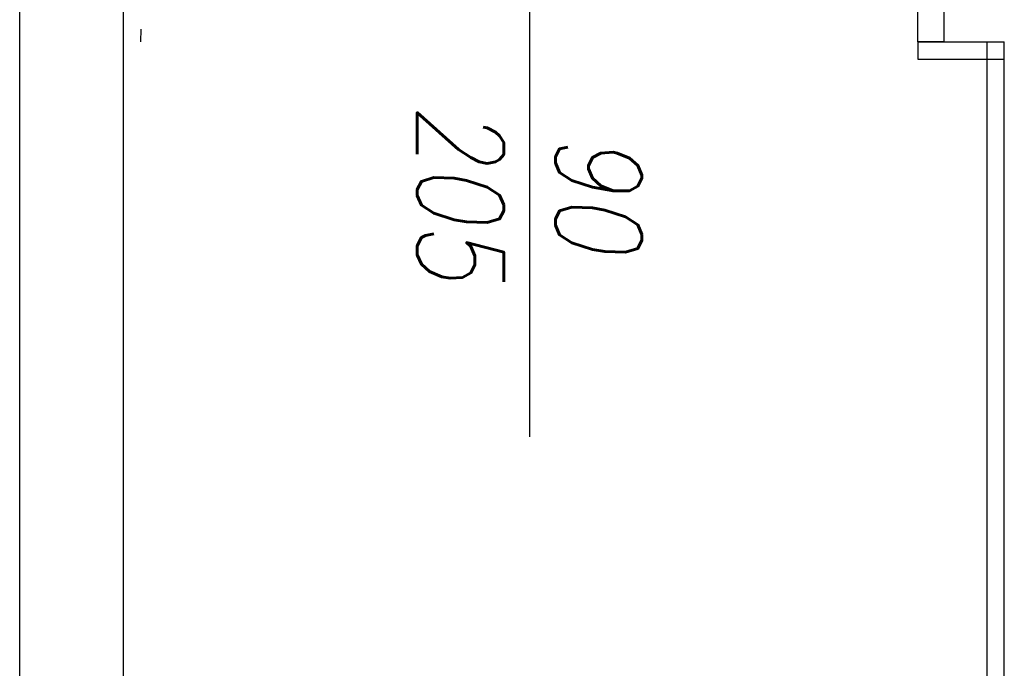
# Model space of a CAD drawing. Header units: millimetres. Extents: x 28600 to 181045, y -399112 to -163690.
# Tile 234 of 256: x 60259 to 60373, y -194564 to -194489. Entities that reach past the tile are written whole.
import ezdxf
from ezdxf.enums import TextEntityAlignment as Align

# ---------------------------------------------------------------- set-up
doc = ezdxf.new("R2010")
doc.units = ezdxf.units.MM
doc.linetypes.add('HIDDEN', pattern=[9.525, 6.35, -3.175])
doc.layers.get('0').update_dxf_attribs({"color": 8})
for name, color, linetype in [('!! 2 ZABUDOWA GK-MDF', 8, 'Continuous'), ('!! 2_Drzwi - nowe remont', 8, 'Continuous'), ('!! 2_drzwi opis', 8, 'Continuous'), ('!! 2_proj ściany remont', 8, 'Continuous')]:
    doc.layers.add(name, color=color, linetype=linetype)
doc.styles.add('50', font='ROMANS.shx', dxfattribs={"width": 0.8, "height": 10})
doc.styles.add('ARCHETYP', font='romans.shx', dxfattribs={"height": 15})

# ---------------------------------------------------------------- blocks, each defined once
blk = doc.blocks.new('drzwi giszet')
blk.add_lwpolyline([(68617.39, -194499.27), (68617.39, -194409.27), (68620.39, -194409.27), (68620.39, -194499.27)], close=True)
blk.add_lwpolyline([(68572.43, -194476.09), (68572.43, -194526.09)])
at = {"linetype": 'HIDDEN'}
blk.add_arc((68617.39, -194499.27), 90, 88.0898, 180, dxfattribs=at)
blk = doc.blocks.new('1_ok-opis')
blk.add_line((0, 111.61), (0, 50))
for points in [[(-17, 128.61), (-17, 143.61)], [(17, 128.61), (17, 143.61)]]:
    blk.add_lwpolyline(points)
for centre, start, end in [((0, 143.61), 0, 180), ((0, 128.61), 180, 0)]:
    blk.add_arc(centre, 17, start, end)
at = {"style": 'ARCHETYP'}
for tag, height, rotation, p in [('NR', 12, 90, (0, 136.9)), ('NR', 12, 270, (0, 136.9)), ('SZEROKOŚĆ', 10, 270, (8, 78.29)), ('SZEROKOŚĆ', 10, 90, (-8, 78.29)), ('WYSOKOŚĆ', 10, 270, (-8, 78.29)), ('WYSOKOŚĆ', 10, 90, (8, 78.29))]:
    blk.add_attdef(tag, text='', height=height, rotation=rotation, dxfattribs=at).set_placement(p, align=Align.MIDDLE)

msp = doc.modelspace()

# ---------------------------------------------------------------- linework, layer by layer
at = {"layer": '!! 2 ZABUDOWA GK-MDF'}
for points in [[(60362.56735, -194491.12813), (60372.56735, -194491.12813)], [(60362.56735, -194491.12813), (60362.56735, -194493.12813)], [(60370.56735, -194641.12813), (60370.56735, -194491.12813)], [(60372.56735, -194641.12813), (60372.56735, -194491.12813)], [(60362.56735, -194493.12813), (60372.56735, -194493.12813)]]:
    msp.add_lwpolyline(points, dxfattribs=at)
at = {"layer": '!! 2_proj ściany remont'}
for points in [[(60258.56735, -194641.12813), (60258.56735, -194470.12813)], [(60270.56735, -194641.12813), (60270.56735, -194470.12813)]]:
    msp.add_lwpolyline(points, dxfattribs=at)

# ---------------------------------------------------------------- block references
at = {"layer": '!! 2_Drzwi - nowe remont'}
msp.add_blockref('drzwi giszet', (-8254.82229, 8.13734), dxfattribs=at)
at = {"layer": '!! 2_drzwi opis'}
ref = msp.add_blockref('1_ok-opis', (60317.60429, -194586.86086), dxfattribs=dict(at, rotation=3.617421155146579e-06))
ref.add_attrib('WYSOKOŚĆ', '90', dxfattribs={"layer": '0', "height": 10, "rotation": 270.0000036, "style": '50', "oblique": 10, "width": 0.8}).set_placement((60325.60428, -194508.57001), align=Align.MIDDLE)
ref.add_attrib('SZEROKOŚĆ', '205', dxfattribs={"layer": '0', "height": 10, "rotation": 270.0000036, "style": '50', "oblique": 10, "width": 0.8}).set_placement((60309.60428, -194508.57001), align=Align.MIDDLE)
ref.add_attrib('NR', 'Dw', dxfattribs={"layer": '0', "height": 10, "rotation": 270.0000036, "style": '50', "oblique": 10, "width": 0.8}).set_placement((60317.60428, -194458.24961), align=Align.MIDDLE)

doc.saveas('drawing.dxf')
